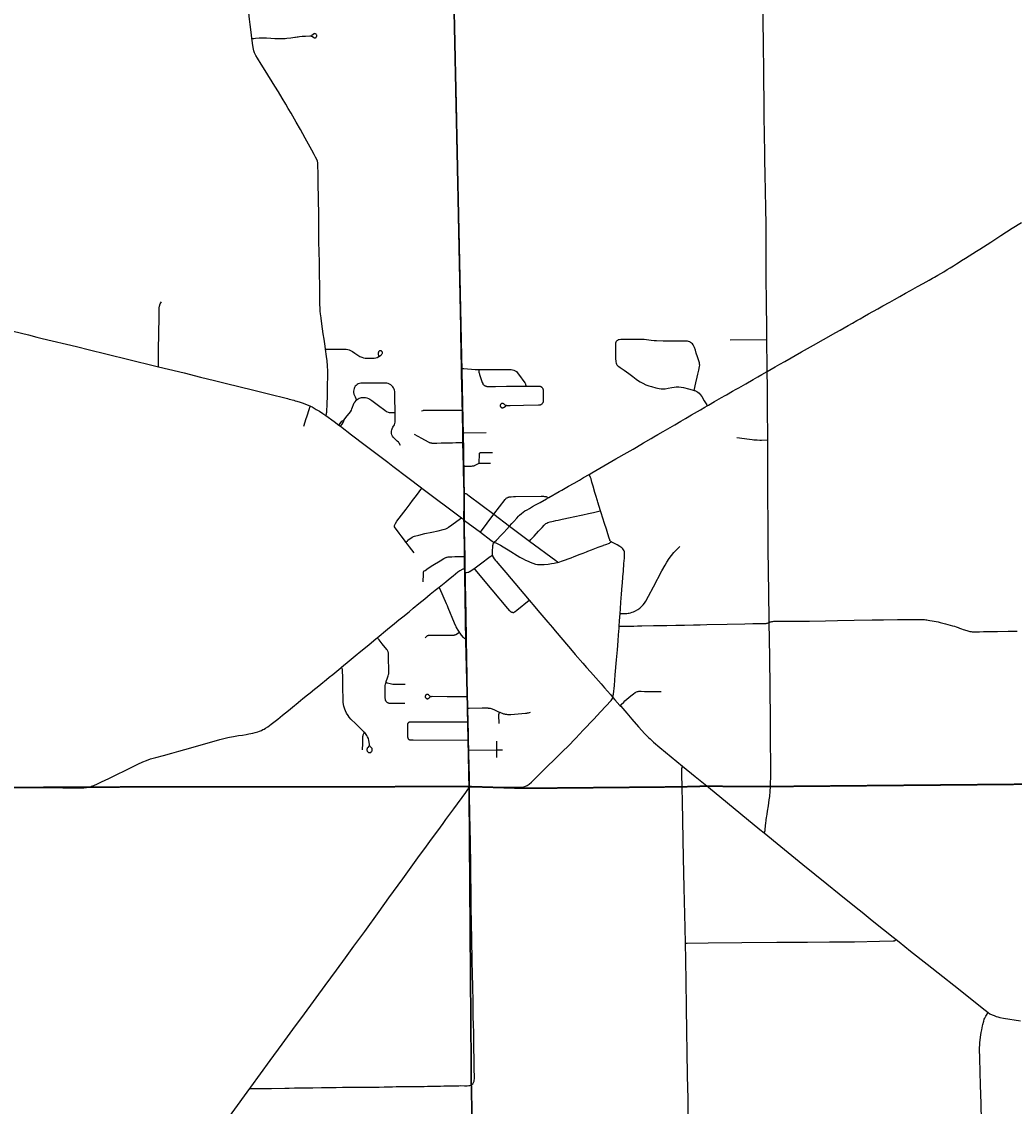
# Model space of a CAD drawing. Header units: feet. Extents: x 2113747 to 2516209, y 960708 to 1356798.
# Tile 86 of 92: x 2346170 to 2363337, y 1189631 to 1208400. Entities that reach past the tile are written whole.
import ezdxf

# ---------------------------------------------------------------- set-up
doc = ezdxf.new("R2010")
doc.units = ezdxf.units.FT
doc.header["$LTSCALE"] = 20
doc.header["$MEASUREMENT"] = 0
doc.linetypes.add('OhDOT_USTN3', pattern=[0.22, 0.165, -0.055])
for name, color, linetype in [('GM_X_City_Street', 251, 'Continuous'), ('GM_X_County_Road', 3, 'Continuous'), ('GM_X_State_Location', 251, 'Continuous'), ('GM_X_State_Route', 1, 'Continuous'), ('GM_X_Township', 251, 'OhDOT_USTN3'), ('GM_X_Township_Road', 4, 'Continuous'), ('GM_X_Township_Subdivision', 4, 'Continuous')]:
    doc.layers.add(name, color=color, linetype=linetype)
doc.styles.add('Styledgn030', font='dgn030.shx')

msp = doc.modelspace()

# ---------------------------------------------------------------- linework, layer by layer
at = {"layer": 'GM_X_City_Street', "flags": 128}
for points in [[(2351424, 1202733), (2351417, 1202784), (2351405, 1202865), (2351399, 1202907), (2351386, 1203001), (2351374, 1203086)], [(2357799, 1202020), (2357831, 1202153), (2357853, 1202249), (2357865, 1202303), (2357869, 1202322), (2357881, 1202370), (2357893, 1202432), (2357896, 1202455), (2357894, 1202476), (2357890, 1202499), (2357875, 1202546), (2357857, 1202602), (2357837, 1202664), (2357821, 1202718), (2357806, 1202762), (2357797, 1202783), (2357784, 1202806), (2357769, 1202825), (2357755, 1202839), (2357738, 1202851), (2357723, 1202859), (2357703, 1202865), (2357687, 1202869), (2357660, 1202869), (2357624, 1202869), (2357534, 1202871), (2357460, 1202870), (2357378, 1202870), (2357264, 1202871), (2357149, 1202875), (2357107, 1202877), (2357058, 1202882), (2356935, 1202898), (2356885, 1202901), (2356849, 1202901), (2356751, 1202901), (2356679, 1202902), (2356633, 1202901), (2356571, 1202901), (2356531, 1202900), (2356501, 1202897), (2356488, 1202893), (2356473, 1202885), (2356462, 1202876), (2356453, 1202865), (2356446, 1202852), (2356441, 1202836), (2356439, 1202812), (2356439, 1202753), (2356442, 1202579), (2356446, 1202513), (2356449, 1202493), (2356455, 1202476), (2356464, 1202462), (2356478, 1202446), (2356496, 1202431), (2356521, 1202415), (2356587, 1202368), (2356669, 1202313), (2356738, 1202263), (2356797, 1202216), (2356823, 1202196), (2356867, 1202167), (2356914, 1202142), (2356965, 1202118), (2357014, 1202099), (2357061, 1202085), (2357138, 1202065), (2357196, 1202052), (2357232, 1202047), (2357272, 1202044), (2357298, 1202047), (2357350, 1202056), (2357414, 1202071), (2357453, 1202078), (2357488, 1202081), (2357537, 1202080), (2357576, 1202077), (2357617, 1202069), (2357703, 1202047), (2357766, 1202031), (2357799, 1202020)], [(2358421, 1202897), (2359057, 1202903)], [(2351424, 1202733), (2351466, 1202733), (2351692, 1202734), (2351781, 1202733), (2351808, 1202729), (2351834, 1202722), (2351858, 1202712), (2351890, 1202694), (2351934, 1202664), (2351998, 1202619), (2352020, 1202606), (2352053, 1202592), (2352080, 1202585), (2352112, 1202580), (2352144, 1202578), (2352226, 1202578), (2352268, 1202580), (2352294, 1202584), (2352318, 1202591), (2352347, 1202605), (2352377, 1202624), (2352384, 1202629), (2352392, 1202636), (2352401, 1202647), (2352407, 1202658), (2352409, 1202664), (2352410, 1202669), (2352410, 1202673), (2352409, 1202678), (2352408, 1202683), (2352405, 1202688), (2352401, 1202693), (2352398, 1202697), (2352393, 1202701), (2352388, 1202703), (2352382, 1202705), (2352376, 1202706), (2352371, 1202706), (2352365, 1202705), (2352361, 1202704), (2352357, 1202702), (2352352, 1202698), (2352348, 1202695), (2352344, 1202690), (2352341, 1202685), (2352339, 1202680), (2352338, 1202675), (2352337, 1202670), (2352337, 1202664), (2352337, 1202656), (2352343, 1202608)], [(2351432, 1201583), (2351439, 1201606), (2351443, 1201625), (2351446, 1201642), (2351448, 1201659), (2351453, 1201775), (2351456, 1201932), (2351458, 1202034), (2351459, 1202083), (2351459, 1202099), (2351460, 1202124), (2351463, 1202251), (2351465, 1202323), (2351464, 1202351), (2351460, 1202443), (2351451, 1202531), (2351441, 1202606), (2351424, 1202733)], [(2353777, 1202402), (2353791, 1202401), (2353818, 1202399), (2354012, 1202382), (2354049, 1202380), (2354074, 1202379)], [(2354074, 1202379), (2354084, 1202379), (2354128, 1202379), (2354171, 1202380), (2354344, 1202381), (2354449, 1202382), (2354600, 1202383), (2354636, 1202382), (2354658, 1202378), (2354683, 1202370), (2354707, 1202358), (2354726, 1202346), (2354742, 1202330), (2354765, 1202301), (2354871, 1202152), (2354876, 1202144), (2354881, 1202134), (2354884, 1202128), (2354885, 1202122), (2354886, 1202116), (2354887, 1202109), (2354887, 1202105), (2354888, 1202099), (2354888, 1202094)], [(2354074, 1202379), (2354075, 1202368), (2354076, 1202352), (2354078, 1202335), (2354082, 1202320), (2354085, 1202309), (2354090, 1202292), (2354135, 1202156), (2354143, 1202138), (2354148, 1202130), (2354153, 1202122), (2354159, 1202115), (2354166, 1202110), (2354172, 1202105), (2354181, 1202100), (2354190, 1202096), (2354198, 1202093), (2354208, 1202091), (2354215, 1202090), (2354223, 1202089), (2354229, 1202088), (2354238, 1202088), (2354253, 1202088), (2354367, 1202089), (2354557, 1202091), (2354888, 1202094)], [(2358027, 1201752), (2358047, 1201765), (2358152, 1201826), (2358272, 1201895), (2358334, 1201931), (2358357, 1201944), (2358463, 1202004), (2358526, 1202039), (2358571, 1202066), (2358693, 1202135), (2358821, 1202209), (2358900, 1202255), (2358969, 1202295), (2359062, 1202349)], [(2352628, 1201638), (2352627, 1201690), (2352624, 1201854), (2352621, 1201998), (2352617, 1202024), (2352612, 1202043), (2352602, 1202064), (2352589, 1202083), (2352574, 1202099), (2352553, 1202116), (2352530, 1202129), (2352509, 1202138), (2352487, 1202143), (2352457, 1202145), (2352139, 1202147), (2352067, 1202147), (2352034, 1202144), (2352012, 1202140), (2351991, 1202131), (2351971, 1202120), (2351953, 1202106), (2351940, 1202091), (2351927, 1202072), (2351918, 1202051), (2351912, 1202029), (2351909, 1202006), (2351910, 1201983), (2351915, 1201957), (2351925, 1201929), (2351936, 1201906), (2351962, 1201853)], [(2354888, 1202094), (2354888, 1202094), (2355039, 1202095), (2355113, 1202095), (2355123, 1202095), (2355129, 1202094), (2355134, 1202093), (2355138, 1202092), (2355144, 1202090), (2355148, 1202088), (2355153, 1202085), (2355156, 1202083), (2355162, 1202078), (2355164, 1202075), (2355171, 1202068), (2355176, 1202060), (2355178, 1202056), (2355181, 1202050), (2355183, 1202044), (2355185, 1202038), (2355186, 1202035), (2355186, 1202033), (2355187, 1202030), (2355187, 1202026), (2355187, 1202022), (2355188, 1202014), (2355188, 1202007), (2355188, 1201996), (2355188, 1201962), (2355189, 1201940), (2355190, 1201857), (2355189, 1201841), (2355189, 1201833), (2355189, 1201826), (2355188, 1201820), (2355187, 1201816), (2355185, 1201810), (2355183, 1201806), (2355180, 1201801), (2355177, 1201796), (2355173, 1201790), (2355166, 1201783), (2355161, 1201779), (2355155, 1201774), (2355150, 1201771), (2355143, 1201768), (2355136, 1201765), (2355132, 1201764), (2355126, 1201763), (2355120, 1201763), (2355110, 1201763), (2354848, 1201759), (2354618, 1201755), (2354568, 1201755), (2354562, 1201755), (2354556, 1201755), (2354554, 1201756), (2354550, 1201756), (2354547, 1201757), (2354544, 1201758), (2354543, 1201758), (2354539, 1201760), (2354537, 1201761), (2354534, 1201763), (2354528, 1201768), (2354516, 1201779), (2354511, 1201783), (2354507, 1201786), (2354505, 1201788), (2354502, 1201790), (2354498, 1201792), (2354494, 1201793), (2354491, 1201794), (2354488, 1201794), (2354486, 1201794), (2354484, 1201794), (2354480, 1201794), (2354478, 1201794), (2354475, 1201793), (2354473, 1201793), (2354471, 1201792), (2354468, 1201791), (2354466, 1201790), (2354463, 1201788), (2354461, 1201787), (2354458, 1201784), (2354456, 1201781), (2354453, 1201777), (2354452, 1201775), (2354450, 1201772), (2354449, 1201769), (2354448, 1201765), (2354447, 1201762), (2354447, 1201759), (2354447, 1201756), (2354447, 1201754), (2354447, 1201751), (2354448, 1201747), (2354449, 1201743), (2354451, 1201738), (2354454, 1201733), (2354457, 1201729), (2354460, 1201727), (2354463, 1201724), (2354466, 1201722), (2354469, 1201721), (2354472, 1201720), (2354478, 1201719), (2354481, 1201718), (2354485, 1201718), (2354489, 1201718), (2354494, 1201720), (2354499, 1201721), (2354503, 1201723), (2354505, 1201724), (2354508, 1201726), (2354510, 1201728), (2354515, 1201732), (2354535, 1201748), (2354543, 1201755)], [(2357799, 1202020), (2357810, 1202017), (2357845, 1202001), (2357866, 1201988), (2357889, 1201969), (2357906, 1201950), (2357931, 1201913), (2357976, 1201838), (2358018, 1201768), (2358027, 1201752)], [(2351749, 1201508), (2351777, 1201548), (2351854, 1201650), (2351871, 1201678), (2351882, 1201698), (2351894, 1201729), (2351911, 1201778), (2351922, 1201802), (2351936, 1201824), (2351953, 1201844), (2351962, 1201853)], [(2351962, 1201853), (2351972, 1201862), (2351988, 1201874), (2352009, 1201883), (2352031, 1201891), (2352048, 1201895), (2352063, 1201897), (2352089, 1201899), (2352115, 1201897), (2352140, 1201891), (2352165, 1201881), (2352191, 1201867), (2352226, 1201843), (2352340, 1201760), (2352449, 1201676), (2352482, 1201655), (2352506, 1201644), (2352528, 1201638), (2352554, 1201635), (2352594, 1201637), (2352628, 1201638)], [(2351051, 1201398), (2351091, 1201533), (2351101, 1201564), (2351145, 1201705), (2351148, 1201713), (2351152, 1201724), (2351158, 1201740), (2351162, 1201748)], [(2352719, 1201067), (2352699, 1201104), (2352691, 1201116), (2352684, 1201125), (2352665, 1201144), (2352611, 1201191), (2352596, 1201209), (2352583, 1201228), (2352574, 1201249), (2352568, 1201271), (2352566, 1201294), (2352567, 1201317), (2352570, 1201336), (2352576, 1201355), (2352590, 1201381), (2352616, 1201426), (2352624, 1201448), (2352629, 1201470), (2352631, 1201506), (2352631, 1201565), (2352628, 1201638)], [(2353085, 1201665), (2353108, 1201673), (2353112, 1201674), (2353119, 1201676), (2353122, 1201677), (2353128, 1201677), (2353131, 1201678), (2353139, 1201678), (2353145, 1201679), (2353159, 1201679), (2353756, 1201679), (2353791, 1201679)], [(2355985, 1200567), (2356028, 1200592), (2356238, 1200715), (2356445, 1200835), (2356642, 1200947), (2356744, 1201005), (2356801, 1201038), (2356924, 1201111), (2357057, 1201188), (2357105, 1201215), (2357172, 1201255), (2357265, 1201309), (2357467, 1201426), (2357572, 1201487), (2357651, 1201533), (2357756, 1201595), (2357912, 1201684), (2357986, 1201727), (2358027, 1201752)], [(2351653, 1201420), (2351676, 1201448), (2351709, 1201485), (2351718, 1201492), (2351749, 1201508)], [(2351683, 1201398), (2351713, 1201437), (2351732, 1201465), (2351738, 1201474), (2351749, 1201508)], [(2352958, 1201265), (2353082, 1201195), (2353199, 1201131), (2353211, 1201125), (2353220, 1201121), (2353227, 1201118), (2353238, 1201115), (2353248, 1201112), (2353255, 1201110), (2353265, 1201109), (2353279, 1201108), (2353287, 1201107), (2353302, 1201107), (2353310, 1201107), (2353350, 1201108), (2353422, 1201110), (2353498, 1201113), (2353621, 1201115), (2353681, 1201116), (2353802, 1201118)], [(2353799, 1201287), (2353823, 1201287), (2354202, 1201290)], [(2358538, 1201202), (2358758, 1201173), (2358805, 1201168), (2358831, 1201166), (2358870, 1201163), (2358891, 1201162), (2358934, 1201160), (2358964, 1201160), (2359074, 1201164)], [(2354084, 1200763), (2354085, 1200920), (2354086, 1200927), (2354088, 1200933), (2354090, 1200936), (2354092, 1200938), (2354094, 1200940), (2354097, 1200941), (2354099, 1200942), (2354102, 1200943), (2354105, 1200943), (2354108, 1200943), (2354112, 1200943), (2354127, 1200944), (2354310, 1200945)], [(2353811, 1200710), (2353950, 1200711), (2353966, 1200712), (2353971, 1200712), (2353974, 1200712), (2353981, 1200713), (2353987, 1200715), (2353994, 1200717), (2354000, 1200720), (2354084, 1200763)], [(2354084, 1200763), (2354279, 1200762)], [(2355286, 1200165), (2355466, 1200269), (2355512, 1200295), (2355629, 1200360), (2355724, 1200413), (2355816, 1200467), (2355889, 1200511), (2355985, 1200567)], [(2356183, 1199933), (2356136, 1200086), (2356129, 1200111), (2356101, 1200201), (2356085, 1200255), (2356054, 1200361), (2356033, 1200430), (2356017, 1200487), (2356008, 1200512), (2355992, 1200551), (2355985, 1200567)], [(2352812, 1199396), (2352788, 1199428), (2352734, 1199505), (2352697, 1199552), (2352669, 1199588), (2352628, 1199643), (2352620, 1199656), (2352618, 1199668), (2352618, 1199679), (2352622, 1199694), (2352635, 1199719), (2352659, 1199754), (2352819, 1199966), (2352889, 1200057), (2352930, 1200113), (2352997, 1200202), (2353091, 1200328)], [(2353821, 1200238), (2353829, 1200238), (2353832, 1200238), (2353837, 1200237), (2353840, 1200237), (2353846, 1200236), (2353853, 1200234), (2353860, 1200231), (2353869, 1200226), (2353876, 1200222), (2353887, 1200214), (2354136, 1200026), (2354337, 1199876)], [(2354337, 1199876), (2354534, 1200133), (2354544, 1200144), (2354551, 1200152), (2354560, 1200159), (2354566, 1200163), (2354576, 1200168), (2354582, 1200171), (2354588, 1200174), (2354594, 1200175), (2354600, 1200177), (2354605, 1200178), (2354612, 1200179), (2354623, 1200180), (2354634, 1200180), (2354678, 1200183), (2354713, 1200183), (2355156, 1200187), (2355193, 1200187), (2355214, 1200185), (2355230, 1200183), (2355239, 1200181), (2355247, 1200178), (2355286, 1200165)], [(2354609, 1199672), (2354647, 1199714), (2354680, 1199750), (2354736, 1199810), (2354765, 1199841), (2354782, 1199860), (2354813, 1199890), (2354841, 1199913), (2354871, 1199933), (2354912, 1199955), (2354952, 1199977), (2355005, 1200008), (2355056, 1200037), (2355135, 1200082), (2355248, 1200143), (2355286, 1200165)], [(2354955, 1199413), (2354978, 1199439), (2355031, 1199499), (2355107, 1199581), (2355169, 1199648), (2355205, 1199686), (2355223, 1199704), (2355237, 1199715), (2355254, 1199725), (2355272, 1199732), (2355310, 1199744), (2355366, 1199758), (2355408, 1199768), (2355451, 1199777), (2355518, 1199791), (2355656, 1199820), (2355705, 1199831), (2355874, 1199868), (2355974, 1199888), (2356060, 1199907), (2356154, 1199927), (2356183, 1199933)], [(2356370, 1199398), (2356358, 1199405), (2356350, 1199414), (2356343, 1199423), (2356340, 1199432), (2356332, 1199460), (2356309, 1199535), (2356283, 1199620), (2356252, 1199717), (2356193, 1199900), (2356183, 1199933)], [(2352812, 1199396), (2352841, 1199419), (2352850, 1199427), (2352870, 1199443), (2352898, 1199465), (2352923, 1199482), (2352944, 1199493), (2352964, 1199500), (2353040, 1199517), (2353145, 1199541), (2353265, 1199568), (2353370, 1199591), (2353459, 1199612), (2353503, 1199625), (2353526, 1199636), (2353539, 1199643), (2353554, 1199653), (2353607, 1199691), (2353694, 1199755), (2353774, 1199812)], [(2354103, 1199564), (2354337, 1199876)], [(2354337, 1199876), (2354609, 1199672)], [(2354342, 1199393), (2354380, 1199429), (2354463, 1199514), (2354508, 1199561), (2354562, 1199619), (2354609, 1199672)], [(2354609, 1199672), (2354955, 1199413)], [(2352958, 1199211), (2352877, 1199312), (2352842, 1199356), (2352813, 1199395), (2352812, 1199396)], [(2354342, 1199393), (2354373, 1199380), (2354406, 1199365), (2354450, 1199342), (2354496, 1199314), (2354584, 1199259), (2354786, 1199136), (2354843, 1199105), (2354883, 1199083), (2354927, 1199062), (2354966, 1199045), (2355010, 1199029), (2355057, 1199015), (2355093, 1199008), (2355126, 1199005), (2355165, 1199005), (2355205, 1199008), (2355273, 1199014), (2355335, 1199022), (2355380, 1199029), (2355405, 1199035), (2355434, 1199042)], [(2354955, 1199413), (2355406, 1199076), (2355413, 1199071), (2355419, 1199065), (2355424, 1199059), (2355434, 1199042)], [(2355434, 1199042), (2355462, 1199049), (2355522, 1199068), (2355675, 1199125), (2355724, 1199144), (2355831, 1199185), (2355880, 1199204), (2355938, 1199226), (2355960, 1199235), (2356027, 1199262), (2356081, 1199283), (2356139, 1199305), (2356224, 1199338), (2356233, 1199341), (2356270, 1199355), (2356336, 1199379), (2356350, 1199385), (2356359, 1199392), (2356370, 1199398)], [(2356521, 1198160), (2356527, 1198237), (2356535, 1198358), (2356545, 1198491), (2356558, 1198645), (2356560, 1198684), (2356569, 1198794), (2356576, 1198891), (2356586, 1199027), (2356593, 1199119), (2356596, 1199178), (2356596, 1199208), (2356593, 1199228), (2356587, 1199245), (2356579, 1199260), (2356565, 1199279), (2356550, 1199293), (2356513, 1199320), (2356471, 1199346), (2356412, 1199377), (2356374, 1199396), (2356370, 1199398)], [(2353115, 1198708), (2353117, 1198841), (2353117, 1198851), (2353118, 1198865), (2353118, 1198871), (2353119, 1198875), (2353120, 1198880), (2353121, 1198882), (2353123, 1198885), (2353124, 1198888), (2353126, 1198890), (2353128, 1198893), (2353133, 1198897), (2353146, 1198906), (2353200, 1198941), (2353280, 1198994), (2353406, 1199071), (2353470, 1199109), (2353484, 1199117), (2353496, 1199123), (2353505, 1199126), (2353512, 1199129), (2353521, 1199132), (2353531, 1199134), (2353544, 1199137), (2353551, 1199138), (2353568, 1199140), (2353584, 1199141), (2353611, 1199142), (2353661, 1199143), (2353837, 1199148)], [(2353996, 1198940), (2354013, 1198952), (2354127, 1199038), (2354252, 1199130), (2354272, 1199144), (2354281, 1199150), (2354287, 1199154), (2354292, 1199157), (2354295, 1199158), (2354300, 1199160), (2354305, 1199161), (2354310, 1199163)], [(2356521, 1198160), (2356572, 1198158), (2356595, 1198158), (2356623, 1198159), (2356638, 1198160), (2356660, 1198163), (2356678, 1198166), (2356699, 1198172), (2356726, 1198180), (2356754, 1198190), (2356786, 1198206), (2356829, 1198231), (2356861, 1198254), (2356891, 1198279), (2356918, 1198308), (2356942, 1198338), (2356964, 1198371), (2357011, 1198458), (2357099, 1198622), (2357242, 1198896), (2357297, 1198997), (2357327, 1199047), (2357370, 1199110), (2357409, 1199162), (2357450, 1199213), (2357494, 1199262), (2357548, 1199315), (2357553, 1199319)], [(2353390, 1198616), (2353506, 1198709), (2353552, 1198745), (2353631, 1198809), (2353715, 1198878), (2353750, 1198903), (2353763, 1198910), (2353774, 1198917), (2353783, 1198922), (2353793, 1198927), (2353804, 1198931), (2353815, 1198934), (2353827, 1198937), (2353841, 1198940)], [(2353842, 1198871), (2353863, 1198871), (2353884, 1198873), (2353892, 1198875), (2353902, 1198877), (2353908, 1198879), (2353916, 1198883), (2353923, 1198888), (2353996, 1198940)], [(2354662, 1198174), (2354659, 1198175), (2354653, 1198175), (2354648, 1198177), (2354644, 1198178), (2354641, 1198180), (2354637, 1198182), (2354628, 1198189), (2354622, 1198195), (2354619, 1198198), (2354614, 1198204), (2354578, 1198244), (2354309, 1198569), (2354011, 1198922), (2353996, 1198940)], [(2352319, 1197740), (2352498, 1197887), (2352620, 1197987), (2352694, 1198047), (2352762, 1198103), (2352869, 1198190), (2352939, 1198249), (2353041, 1198331), (2353141, 1198415), (2353236, 1198491), (2353322, 1198561), (2353390, 1198616)], [(2353742, 1197833), (2353742, 1197834), (2353729, 1197852), (2353718, 1197869), (2353692, 1197914), (2353687, 1197923), (2353682, 1197932), (2353678, 1197942), (2353656, 1197991), (2353544, 1198259), (2353532, 1198289), (2353516, 1198325), (2353402, 1198589), (2353390, 1198616)], [(2354662, 1198174), (2354668, 1198174), (2354674, 1198175), (2354678, 1198176), (2354682, 1198178), (2354689, 1198182), (2354693, 1198185), (2354699, 1198189), (2354704, 1198192), (2354732, 1198215), (2354945, 1198391)], [(2356504, 1197938), (2356511, 1198034), (2356521, 1198160)], [(2353149, 1197739), (2353169, 1197761), (2353175, 1197767), (2353176, 1197769), (2353181, 1197772), (2353184, 1197774), (2353187, 1197776), (2353191, 1197778), (2353195, 1197780), (2353199, 1197781), (2353204, 1197783), (2353209, 1197784), (2353214, 1197785), (2353223, 1197786), (2353247, 1197786), (2353335, 1197786), (2353482, 1197785), (2353633, 1197785), (2353650, 1197786), (2353656, 1197787), (2353660, 1197788), (2353666, 1197790), (2353679, 1197797), (2353725, 1197824), (2353742, 1197833)], [(2353864, 1197716), (2353856, 1197717), (2353848, 1197718), (2353843, 1197719), (2353837, 1197722), (2353834, 1197724), (2353830, 1197726), (2353827, 1197728), (2353822, 1197733), (2353812, 1197745), (2353779, 1197784), (2353754, 1197817), (2353742, 1197833)], [(2356394, 1196708), (2356399, 1196726), (2356402, 1196744), (2356406, 1196765), (2356421, 1196912), (2356437, 1197095), (2356459, 1197360), (2356474, 1197530), (2356486, 1197684), (2356493, 1197792), (2356502, 1197906), (2356504, 1197938)], [(2356504, 1197938), (2356570, 1197938), (2356619, 1197939), (2356697, 1197940), (2356756, 1197942), (2356822, 1197944), (2356894, 1197946), (2357097, 1197950), (2357219, 1197952), (2357281, 1197954), (2357327, 1197954), (2357481, 1197957), (2357635, 1197959), (2357789, 1197962), (2357907, 1197965), (2358022, 1197967), (2358370, 1197975), (2358675, 1197980), (2358816, 1197984), (2359045, 1197988), (2359058, 1197989), (2359067, 1197991), (2359078, 1197995), (2359087, 1197999), (2359097, 1198004)], [(2351699, 1197228), (2351835, 1197340), (2351940, 1197425), (2352038, 1197507), (2352144, 1197594), (2352212, 1197651), (2352301, 1197724), (2352319, 1197740)], [(2352471, 1196968), (2352475, 1196982), (2352496, 1197045), (2352508, 1197079), (2352515, 1197106), (2352517, 1197114), (2352519, 1197124), (2352519, 1197144), (2352518, 1197232), (2352516, 1197335), (2352513, 1197456), (2352511, 1197480), (2352508, 1197491), (2352506, 1197497), (2352501, 1197509), (2352496, 1197519), (2352491, 1197528), (2352484, 1197538), (2352406, 1197632), (2352350, 1197701), (2352319, 1197740)], [(2351235, 1196850), (2351279, 1196887), (2351343, 1196938), (2351376, 1196964), (2351406, 1196989), (2351439, 1197016), (2351490, 1197057), (2351551, 1197106), (2351688, 1197219), (2351699, 1197228)], [(2352101, 1196100), (2352094, 1196107), (2351947, 1196248), (2351864, 1196332), (2351836, 1196363), (2351815, 1196392), (2351790, 1196434), (2351772, 1196472), (2351760, 1196502), (2351743, 1196555), (2351737, 1196583), (2351732, 1196625), (2351728, 1196717), (2351726, 1196831), (2351722, 1197077), (2351720, 1197148), (2351720, 1197170), (2351718, 1197181), (2351717, 1197187), (2351716, 1197195), (2351714, 1197201), (2351707, 1197215), (2351699, 1197228)], [(2352796, 1196603), (2352674, 1196602), (2352559, 1196602), (2352537, 1196602), (2352527, 1196603), (2352520, 1196605), (2352513, 1196607), (2352504, 1196611), (2352496, 1196616), (2352489, 1196621), (2352482, 1196628), (2352476, 1196634), (2352472, 1196640), (2352467, 1196647), (2352464, 1196653), (2352462, 1196659), (2352461, 1196665), (2352460, 1196675), (2352458, 1196690), (2352458, 1196749), (2352457, 1196812), (2352456, 1196862), (2352457, 1196887), (2352458, 1196909), (2352464, 1196941), (2352468, 1196956), (2352471, 1196968)], [(2352471, 1196968), (2352490, 1196962), (2352540, 1196947), (2352566, 1196941), (2352588, 1196939), (2352615, 1196938), (2352698, 1196937), (2352801, 1196938)], [(2353237, 1196723), (2353234, 1196725), (2353232, 1196727), (2353223, 1196736), (2353218, 1196741), (2353214, 1196746), (2353209, 1196749), (2353206, 1196752), (2353201, 1196754), (2353197, 1196756), (2353191, 1196757), (2353186, 1196758), (2353180, 1196757), (2353175, 1196756), (2353170, 1196755), (2353165, 1196752), (2353163, 1196751), (2353160, 1196749), (2353158, 1196747), (2353156, 1196745), (2353155, 1196743), (2353154, 1196741), (2353153, 1196739), (2353151, 1196734), (2353150, 1196731), (2353149, 1196726), (2353149, 1196723), (2353149, 1196719), (2353150, 1196715), (2353150, 1196711), (2353151, 1196708), (2353153, 1196706), (2353154, 1196703), (2353158, 1196698), (2353161, 1196694), (2353164, 1196692), (2353166, 1196691), (2353171, 1196688), (2353176, 1196686), (2353180, 1196686), (2353183, 1196685), (2353187, 1196685), (2353192, 1196685), (2353197, 1196686), (2353201, 1196687), (2353204, 1196688), (2353206, 1196689), (2353208, 1196690), (2353213, 1196694), (2353214, 1196695), (2353220, 1196701), (2353226, 1196707), (2353228, 1196710), (2353235, 1196717), (2353239, 1196720), (2353242, 1196722), (2353246, 1196724), (2353250, 1196725), (2353256, 1196725), (2353267, 1196726), (2353526, 1196722), (2353690, 1196720), (2353883, 1196721)], [(2354855, 1195159), (2354883, 1195169), (2354900, 1195176), (2354915, 1195184), (2354931, 1195196), (2354945, 1195207), (2354988, 1195241), (2355033, 1195284), (2355224, 1195474), (2355421, 1195668), (2355535, 1195780), (2355615, 1195858), (2355753, 1195999), (2355883, 1196138), (2356065, 1196332), (2356180, 1196457), (2356365, 1196654), (2356379, 1196672), (2356387, 1196687), (2356394, 1196708)], [(2356516, 1196569), (2356536, 1196586), (2356582, 1196627), (2356604, 1196646), (2356706, 1196734), (2356751, 1196771), (2356782, 1196791), (2356805, 1196803), (2356823, 1196810), (2356833, 1196812), (2356846, 1196813), (2356862, 1196814), (2356882, 1196815), (2356944, 1196812), (2357032, 1196812), (2357207, 1196812), (2357229, 1196812)], [(2353888, 1196522), (2353909, 1196523), (2354133, 1196525), (2354214, 1196525), (2354229, 1196524), (2354238, 1196523), (2354246, 1196523), (2354259, 1196521), (2354271, 1196518), (2354289, 1196514), (2354309, 1196507), (2354346, 1196492), (2354384, 1196475), (2354428, 1196453), (2354437, 1196449)], [(2354427, 1196258), (2354424, 1196397), (2354424, 1196411), (2354424, 1196417), (2354425, 1196424), (2354427, 1196428), (2354429, 1196434), (2354432, 1196439), (2354437, 1196449)], [(2354437, 1196449), (2354460, 1196439), (2354478, 1196432), (2354492, 1196427), (2354505, 1196424), (2354518, 1196421), (2354533, 1196418), (2354555, 1196415), (2354571, 1196414), (2354586, 1196413), (2354606, 1196413), (2354629, 1196414), (2354884, 1196433), (2354904, 1196436), (2354919, 1196438), (2354936, 1196442), (2354969, 1196451)], [(2353893, 1196280), (2352902, 1196281), (2352891, 1196280), (2352886, 1196280), (2352879, 1196278), (2352874, 1196277), (2352869, 1196276), (2352863, 1196272), (2352859, 1196270), (2352856, 1196267), (2352852, 1196263), (2352848, 1196257), (2352844, 1196250), (2352842, 1196244), (2352840, 1196235), (2352840, 1196227), (2352840, 1196187), (2352843, 1196084), (2352844, 1196026), (2352845, 1196017), (2352846, 1196014), (2352846, 1196009), (2352847, 1196006), (2352849, 1196001), (2352851, 1195997), (2352853, 1195994), (2352855, 1195991), (2352859, 1195987), (2352862, 1195983), (2352866, 1195980), (2352869, 1195978), (2352872, 1195976), (2352877, 1195974), (2352882, 1195973), (2352886, 1195972), (2352894, 1195971), (2352897, 1195971), (2352911, 1195971), (2352938, 1195970), (2353900, 1195969)], [(2352066, 1195802), (2352068, 1195909), (2352069, 1195958), (2352071, 1196013), (2352071, 1196033), (2352073, 1196046), (2352076, 1196062), (2352083, 1196073), (2352089, 1196083), (2352101, 1196100)], [(2352182, 1195869), (2352158, 1195843), (2352152, 1195835), (2352147, 1195828), (2352143, 1195820), (2352141, 1195814), (2352139, 1195806), (2352139, 1195795), (2352142, 1195784), (2352147, 1195775), (2352151, 1195769), (2352156, 1195764), (2352162, 1195760), (2352168, 1195756), (2352174, 1195753), (2352179, 1195752), (2352184, 1195751), (2352190, 1195751), (2352196, 1195752), (2352201, 1195754), (2352206, 1195755), (2352211, 1195759), (2352216, 1195763), (2352221, 1195768), (2352225, 1195774), (2352229, 1195780), (2352233, 1195790), (2352234, 1195801), (2352233, 1195812), (2352229, 1195823), (2352226, 1195828), (2352221, 1195835), (2352195, 1195859), (2352189, 1195867), (2352185, 1195874), (2352184, 1195879), (2352183, 1195892), (2352181, 1195935), (2352175, 1195964), (2352166, 1195996), (2352153, 1196027), (2352141, 1196047), (2352114, 1196085), (2352102, 1196099), (2352101, 1196100)], [(2353903, 1195796), (2354389, 1195800)], [(2354389, 1195800), (2354389, 1195952)], [(2354389, 1195665), (2354389, 1195800)], [(2354389, 1195800), (2354488, 1195800)], [(2357593, 1195134), (2357589, 1195397), (2357590, 1195470), (2357590, 1195480), (2357591, 1195489), (2357593, 1195497), (2357595, 1195504), (2357601, 1195519)], [(2353926, 1194473), (2353921, 1194659), (2353915, 1195044), (2353914, 1195100), (2353913, 1195126), (2353911, 1195145), (2353908, 1195161)], [(2353908, 1195161), (2353969, 1195158), (2354050, 1195157), (2354078, 1195157)]]:
    msp.add_lwpolyline(points, dxfattribs=at)
at = {"layer": 'GM_X_County_Road', "flags": 128}
for points in [[(2359029, 1205756), (2359023, 1206001), (2359022, 1206043), (2359022, 1206049), (2359021, 1206079), (2359020, 1206144), (2359017, 1206432), (2359012, 1206778), (2359006, 1207635), (2359002, 1207914), (2359001, 1208005), (2358986, 1208854), (2358982, 1209052), (2358982, 1209106)], [(2359045, 1203990), (2359044, 1204335), (2359045, 1204482), (2359046, 1204808), (2359046, 1204885), (2359041, 1205177), (2359029, 1205756)], [(2359062, 1202349), (2359203, 1202427), (2359280, 1202471), (2359368, 1202521), (2359658, 1202685), (2359867, 1202803), (2360037, 1202900), (2360253, 1203023), (2360325, 1203064), (2360396, 1203104), (2360464, 1203142), (2360540, 1203186), (2360612, 1203227), (2360670, 1203260), (2360745, 1203302), (2360818, 1203343), (2360975, 1203432), (2361064, 1203482), (2361182, 1203547), (2361266, 1203594), (2361360, 1203647), (2361456, 1203701), (2361545, 1203750), (2361665, 1203817), (2361764, 1203871), (2361867, 1203928), (2361921, 1203959), (2361959, 1203980), (2362015, 1204013), (2362065, 1204043), (2362118, 1204074), (2362175, 1204109), (2362227, 1204141), (2362285, 1204177), (2362338, 1204210), (2362382, 1204238), (2362427, 1204266), (2362492, 1204307), (2362557, 1204348), (2362621, 1204389), (2362682, 1204428), (2362742, 1204465), (2362930, 1204587), (2363103, 1204698), (2363302, 1204826), (2363463, 1204928)], [(2359050, 1203528), (2359045, 1203990)], [(2359051, 1203469), (2359050, 1203528)], [(2359055, 1203155), (2359051, 1203469)], [(2359057, 1202903), (2359055, 1203155)], [(2359062, 1202349), (2359062, 1202404), (2359057, 1202903)], [(2347376, 1195169), (2347418, 1195184), (2347481, 1195211), (2347551, 1195245), (2347679, 1195306), (2347838, 1195383), (2347938, 1195433), (2348176, 1195552), (2348265, 1195593), (2348327, 1195617), (2348398, 1195642), (2348490, 1195669), (2348620, 1195704), (2348765, 1195742), (2348885, 1195777), (2348993, 1195805), (2349176, 1195857), (2349394, 1195919), (2349501, 1195950), (2349599, 1195978), (2349665, 1195995), (2349735, 1196011), (2349763, 1196017), (2349834, 1196030), (2349918, 1196045), (2349989, 1196056), (2350050, 1196067), (2350098, 1196075), (2350166, 1196089), (2350209, 1196101), (2350252, 1196114), (2350281, 1196123), (2350316, 1196137), (2350342, 1196149), (2350362, 1196159), (2350389, 1196175), (2350424, 1196199), (2350486, 1196242), (2350509, 1196260), (2350599, 1196331), (2350681, 1196397), (2350785, 1196482), (2350855, 1196541), (2350952, 1196620), (2350997, 1196657), (2351025, 1196680), (2351091, 1196733), (2351158, 1196787), (2351235, 1196850)], [(2346087, 1195150), (2346312, 1195148), (2346418, 1195148), (2346498, 1195147), (2346579, 1195148), (2346723, 1195146), (2346883, 1195144), (2347054, 1195142), (2347169, 1195142), (2347247, 1195145), (2347289, 1195149), (2347328, 1195156), (2347371, 1195168), (2347376, 1195169)], [(2357650, 1192456), (2357646, 1192720), (2357630, 1193412), (2357618, 1193930), (2357612, 1194248), (2357599, 1194908), (2357593, 1195134)], [(2357751, 1187111), (2357750, 1187158), (2357743, 1187513), (2357736, 1188047), (2357732, 1188195), (2357730, 1188240), (2357727, 1188306), (2357725, 1188371), (2357714, 1188780), (2357705, 1189175), (2357695, 1189759), (2357687, 1190159), (2357677, 1190579), (2357673, 1190916), (2357668, 1191356), (2357663, 1191786), (2357655, 1192166), (2357650, 1192456)]]:
    msp.add_lwpolyline(points, dxfattribs=at)
at = {"layer": 'GM_X_State_Route', "flags": 128}
for points in [[(2353762, 1203094), (2353726, 1205044), (2353720, 1205418), (2353708, 1205974), (2353697, 1206665), (2353688, 1206999), (2353675, 1207574), (2353669, 1207857), (2353655, 1208487), (2353651, 1208731), (2353650, 1208789)], [(2353813, 1200625), (2353811, 1200710), (2353802, 1201118), (2353799, 1201281), (2353799, 1201287), (2353792, 1201613), (2353791, 1201679), (2353789, 1201769), (2353788, 1201831), (2353787, 1201916), (2353784, 1202071), (2353778, 1202343), (2353777, 1202402), (2353764, 1202993), (2353762, 1203094)], [(2345878, 1203080), (2346287, 1202979)], [(2346287, 1202979), (2346431, 1202943), (2346523, 1202920), (2347119, 1202777), (2347342, 1202722), (2347627, 1202654), (2348466, 1202447), (2348534, 1202430), (2348711, 1202386), (2348978, 1202322), (2349263, 1202250), (2349506, 1202189), (2349690, 1202144), (2350182, 1202022), (2350439, 1201959), (2350769, 1201877), (2350793, 1201870), (2350878, 1201848), (2350902, 1201841), (2350929, 1201833), (2350987, 1201815), (2351020, 1201805), (2351123, 1201765)], [(2351123, 1201765), (2351162, 1201748), (2351164, 1201747), (2351191, 1201733), (2351228, 1201713), (2351265, 1201692), (2351321, 1201660), (2351379, 1201622), (2351432, 1201583), (2351572, 1201481), (2351653, 1201420), (2351683, 1201398), (2351875, 1201252), (2352110, 1201072), (2352503, 1200775), (2352590, 1200709), (2352847, 1200512), (2353087, 1200332)], [(2353828, 1199771), (2353821, 1200229), (2353821, 1200238), (2353813, 1200625)], [(2353087, 1200332), (2353091, 1200328), (2353774, 1199812), (2353828, 1199771)], [(2353828, 1199771), (2354103, 1199564), (2354281, 1199428), (2354309, 1199409), (2354325, 1199400), (2354342, 1199393)], [(2353833, 1199365), (2353829, 1199618), (2353828, 1199771)], [(2353843, 1198850), (2353842, 1198871), (2353841, 1198940), (2353837, 1199148), (2353833, 1199365)], [(2354342, 1199393), (2354329, 1199377), (2354324, 1199368), (2354320, 1199359), (2354317, 1199348), (2354314, 1199330), (2354310, 1199295), (2354308, 1199262), (2354306, 1199230), (2354305, 1199200), (2354307, 1199179), (2354307, 1199178)], [(2354307, 1199178), (2354310, 1199163), (2354315, 1199150), (2354325, 1199131), (2354343, 1199104), (2354366, 1199076), (2354382, 1199056), (2354404, 1199029), (2354541, 1198869), (2354945, 1198391), (2355044, 1198274)], [(2353864, 1197716), (2353856, 1198135), (2353845, 1198692), (2353843, 1198850)], [(2355044, 1198274), (2355098, 1198211), (2355270, 1198009), (2355350, 1197914), (2355398, 1197858), (2355627, 1197588), (2355662, 1197548), (2355744, 1197452), (2355876, 1197298), (2355939, 1197226), (2356008, 1197147), (2356097, 1197046), (2356190, 1196940), (2356251, 1196870)], [(2353914, 1195218), (2353915, 1195231), (2353915, 1195254), (2353914, 1195304), (2353909, 1195550), (2353904, 1195714), (2353903, 1195796), (2353900, 1195969), (2353897, 1196085), (2353893, 1196280), (2353888, 1196522), (2353883, 1196721), (2353875, 1197061), (2353864, 1197716)], [(2356251, 1196870), (2356353, 1196756), (2356390, 1196712)], [(2356390, 1196712), (2356394, 1196708), (2356430, 1196666), (2356516, 1196569), (2356530, 1196553), (2356599, 1196474), (2356635, 1196432), (2356723, 1196331), (2356839, 1196199), (2356948, 1196076), (2357014, 1196010), (2357037, 1195989), (2357098, 1195935), (2357207, 1195842), (2357601, 1195519), (2357817, 1195341), (2358019, 1195177), (2358047, 1195155)], [(2353457, 1194527), (2353505, 1194592), (2353645, 1194781), (2353851, 1195060), (2353865, 1195079), (2353875, 1195095), (2353884, 1195112), (2353893, 1195127), (2353901, 1195145), (2353908, 1195161), (2353911, 1195178), (2353913, 1195192), (2353914, 1195204), (2353914, 1195218), (2353914, 1195218)], [(2358047, 1195155), (2358936, 1194424), (2359013, 1194363), (2359302, 1194126), (2359682, 1193817), (2360094, 1193480), (2360306, 1193310), (2360600, 1193071), (2360705, 1192988), (2360777, 1192931), (2360881, 1192846), (2361077, 1192688), (2361245, 1192556), (2361295, 1192518), (2361344, 1192479), (2361543, 1192318), (2361830, 1192091), (2362099, 1191878), (2362292, 1191725), (2362573, 1191503), (2362753, 1191360), (2362833, 1191296), (2362888, 1191252), (2362917, 1191234), (2362952, 1191216), (2362988, 1191200), (2363022, 1191187), (2363051, 1191179), (2363089, 1191169), (2363148, 1191158), (2363443, 1191113)], [(2353169, 1194134), (2353226, 1194214), (2353411, 1194464), (2353457, 1194527)], [(2351769, 1192198), (2351917, 1192400), (2352102, 1192655), (2352351, 1193001), (2352522, 1193240), (2352759, 1193569), (2353020, 1193931), (2353169, 1194134)], [(2346337, 1184763), (2346380, 1184823), (2346658, 1185208), (2346928, 1185581), (2347320, 1186119), (2347794, 1186773), (2348192, 1187320), (2348637, 1187929), (2349059, 1188499), (2349084, 1188533), (2349440, 1189013), (2349811, 1189518), (2350116, 1189938), (2350135, 1189964), (2350466, 1190422), (2350673, 1190705), (2350859, 1190959), (2351059, 1191231), (2351419, 1191720), (2351612, 1191985), (2351769, 1192198)]]:
    msp.add_lwpolyline(points, dxfattribs=at)
at = {"layer": 'GM_X_Township', "flags": 128}
for points in [[(2353397, 1222451), (2356858, 1222526), (2358764, 1222568), (2364180, 1222723), (2365829, 1222755), (2369645, 1222836), (2372194, 1222881), (2374472, 1222924), (2379690, 1223029), (2379735, 1219826), (2379742, 1219374), (2379833, 1216178), (2380014, 1209139), (2380003, 1203413), (2380022, 1202249), (2380179, 1195356), (2376656, 1195310), (2375116, 1195276), (2374836, 1195272), (2372692, 1195272), (2366875, 1195235), (2365880, 1195226), (2359057, 1195164), (2357966, 1195170), (2357548, 1195159), (2354856, 1195134), (2353908, 1195164), (2353892, 1195968), (2353885, 1196280), (2353880, 1196527), (2353876, 1196719), (2353851, 1197693), (2353833, 1198882), (2353829, 1198960), (2353831, 1199153), (2353819, 1199782), (2353821, 1200258), (2353808, 1201121), (2353792, 1201872), (2353781, 1202403), (2353645, 1208790), (2353657, 1209132), (2353654, 1209648), (2353508, 1216821), (2353397, 1222451)], [(2327982, 1222076), (2333341, 1222133), (2335682, 1222157), (2338510, 1222201), (2341239, 1222245), (2343737, 1222286), (2344324, 1222288), (2349300, 1222361), (2350843, 1222395), (2353397, 1222451), (2353508, 1216821), (2353654, 1209648), (2353657, 1209132), (2353645, 1208790), (2353781, 1202403), (2353792, 1201872), (2353808, 1201121), (2353821, 1200258), (2353819, 1199782), (2353831, 1199153), (2353829, 1198960), (2353833, 1198882), (2353851, 1197693), (2353876, 1196719), (2353880, 1196527), (2353885, 1196280), (2353892, 1195968), (2353908, 1195164), (2347306, 1195156), (2344005, 1195134), (2340985, 1195138), (2340041, 1195153), (2338450, 1195157), (2336454, 1195161), (2330756, 1195208), (2328175, 1195267), (2328172, 1197915), (2328164, 1198937), (2328116, 1204996), (2328088, 1208595), (2328082, 1214984), (2327993, 1220659), (2327982, 1222076)], [(2328175, 1195267), (2330756, 1195208), (2336454, 1195161), (2338450, 1195157), (2340041, 1195153), (2340985, 1195138), (2344005, 1195134), (2347306, 1195156), (2353908, 1195164), (2353946, 1190014), (2354011, 1187062), (2354040, 1184708), (2354064, 1181403), (2354256, 1169691), (2337592, 1169175), (2337502, 1169179), (2337094, 1169168), (2336806, 1169161), (2333725, 1169121), (2332930, 1169098), (2328408, 1168989), (2328407, 1169148), (2328360, 1174455), (2328256, 1182375), (2328244, 1184236), (2328270, 1188810), (2328208, 1193015), (2328175, 1195267)], [(2353908, 1195164), (2354856, 1195134), (2357548, 1195159), (2357966, 1195170), (2359057, 1195164), (2365880, 1195226), (2366875, 1195235), (2372692, 1195272), (2374836, 1195272), (2375116, 1195276), (2376656, 1195310), (2380179, 1195356), (2380181, 1194352), (2380359, 1187412), (2380375, 1186529), (2380419, 1184193), (2380463, 1181823), (2380682, 1170163), (2354256, 1169691), (2354064, 1181403), (2354040, 1184708), (2354011, 1187062), (2353946, 1190014), (2353908, 1195164)]]:
    msp.add_lwpolyline(points, dxfattribs=at)
at = {"layer": 'GM_X_Township_Road', "flags": 128}
for points in [[(2350151, 1208109), (2350143, 1208175), (2350120, 1208351), (2350108, 1208445), (2350104, 1208497), (2350096, 1208562), (2350082, 1208690)], [(2351374, 1203086), (2351349, 1203263), (2351347, 1203276), (2351338, 1203344), (2351334, 1203390), (2351331, 1203442), (2351328, 1203504), (2351327, 1203539), (2351326, 1203637), (2351324, 1203729), (2351324, 1203778), (2351324, 1203883), (2351321, 1203987), (2351319, 1204056), (2351318, 1204220), (2351312, 1204429), (2351309, 1204580), (2351311, 1204701), (2351311, 1204799), (2351309, 1204914), (2351308, 1205075), (2351301, 1205313), (2351301, 1205409), (2351300, 1205533), (2351297, 1205766), (2351294, 1205917), (2351290, 1205956), (2351283, 1205987), (2351272, 1206018), (2351254, 1206056), (2351227, 1206104), (2351187, 1206176), (2351073, 1206383), (2350990, 1206532), (2350918, 1206661), (2350831, 1206815), (2350781, 1206900), (2350738, 1206973), (2350676, 1207074), (2350610, 1207184), (2350547, 1207287), (2350381, 1207555), (2350312, 1207666), (2350246, 1207768), (2350219, 1207817), (2350198, 1207859), (2350184, 1207896), (2350177, 1207922), (2350167, 1207987), (2350155, 1208075), (2350151, 1208109)], [(2348534, 1202430), (2348536, 1202543), (2348537, 1202575), (2348537, 1202593), (2348537, 1202625), (2348536, 1202667), (2348536, 1202693), (2348536, 1202749), (2348540, 1202973), (2348543, 1203067), (2348546, 1203224), (2348545, 1203334), (2348545, 1203362), (2348545, 1203373), (2348545, 1203387), (2348546, 1203404), (2348546, 1203409), (2348547, 1203425), (2348548, 1203438), (2348550, 1203459), (2348552, 1203469), (2348554, 1203481), (2348556, 1203487), (2348558, 1203496), (2348561, 1203503), (2348567, 1203520), (2348585, 1203554)], [(2359074, 1201164), (2359070, 1201739), (2359068, 1202001), (2359067, 1202076), (2359062, 1202349)], [(2359097, 1198004), (2359091, 1198565), (2359086, 1198846), (2359084, 1199024), (2359083, 1199148), (2359082, 1199525), (2359073, 1200380), (2359072, 1200777), (2359074, 1201082), (2359074, 1201164)], [(2359097, 1198004), (2359114, 1198012), (2359130, 1198017), (2359145, 1198021), (2359161, 1198023), (2359179, 1198025), (2359201, 1198026), (2359248, 1198027), (2359489, 1198028), (2359795, 1198029), (2360074, 1198033), (2360280, 1198036), (2360568, 1198043), (2360881, 1198048), (2361078, 1198051), (2361320, 1198054), (2361600, 1198055), (2361683, 1198056), (2361708, 1198056), (2361731, 1198056), (2361754, 1198055), (2361766, 1198055), (2361782, 1198053), (2361805, 1198051), (2361827, 1198048), (2361850, 1198045), (2361879, 1198040), (2361915, 1198033), (2361951, 1198027), (2361987, 1198020), (2362022, 1198012), (2362055, 1198005), (2362100, 1197994), (2362145, 1197983), (2362189, 1197971), (2362228, 1197960), (2362268, 1197948), (2362303, 1197937), (2362332, 1197927), (2362366, 1197915), (2362390, 1197907), (2362424, 1197894), (2362454, 1197884), (2362474, 1197877), (2362492, 1197870), (2362514, 1197863), (2362533, 1197858), (2362553, 1197853), (2362569, 1197849), (2362581, 1197847), (2362594, 1197845), (2362608, 1197844), (2362623, 1197843), (2362641, 1197843), (2362666, 1197843), (2362690, 1197843), (2362735, 1197844), (2362803, 1197845), (2362895, 1197847), (2363047, 1197849), (2363229, 1197853), (2363387, 1197856)], [(2359119, 1196318), (2359107, 1197411), (2359097, 1198004)], [(2359121, 1196137), (2359119, 1196318)], [(2359119, 1195153), (2359124, 1195394), (2359125, 1195449), (2359125, 1195552), (2359122, 1195943), (2359121, 1196137)], [(2354078, 1195157), (2354222, 1195156), (2354264, 1195156), (2354371, 1195155), (2354383, 1195155), (2354393, 1195155), (2354516, 1195153), (2354542, 1195153), (2354558, 1195153), (2354633, 1195153), (2354692, 1195153), (2354755, 1195153), (2354786, 1195154), (2354810, 1195154), (2354828, 1195156), (2354855, 1195159)], [(2359013, 1194363), (2359022, 1194382), (2359025, 1194390), (2359027, 1194396), (2359029, 1194406), (2359031, 1194422), (2359040, 1194543), (2359043, 1194567), (2359045, 1194583), (2359046, 1194591), (2359048, 1194603), (2359050, 1194618), (2359052, 1194628), (2359056, 1194651), (2359062, 1194685), (2359071, 1194740), (2359085, 1194831), (2359099, 1194932), (2359107, 1194995), (2359110, 1195026), (2359113, 1195050), (2359116, 1195090), (2359119, 1195153)], [(2353932, 1194185), (2353930, 1194267), (2353928, 1194379), (2353926, 1194473)], [(2353998, 1190082), (2354000, 1190109), (2354000, 1190151), (2353997, 1190262), (2353996, 1190322), (2353995, 1190469), (2353991, 1190617), (2353989, 1190728), (2353987, 1190915), (2353984, 1191043), (2353980, 1191184), (2353979, 1191315), (2353977, 1191433), (2353976, 1191496), (2353974, 1191646), (2353972, 1191748), (2353969, 1191869), (2353966, 1191941), (2353965, 1191990), (2353963, 1192075), (2353960, 1192203), (2353957, 1192472), (2353953, 1192623), (2353952, 1192699), (2353950, 1192856), (2353946, 1193011), (2353944, 1193207), (2353942, 1193365), (2353941, 1193434), (2353939, 1193539), (2353938, 1193624), (2353938, 1193640), (2353938, 1193657), (2353937, 1193686), (2353937, 1193709), (2353936, 1193761), (2353935, 1193830), (2353935, 1193886), (2353935, 1193942), (2353935, 1193978), (2353934, 1194020), (2353932, 1194185)], [(2357650, 1192456), (2357677, 1192456), (2358041, 1192459), (2358624, 1192466), (2359229, 1192472), (2359761, 1192473), (2360140, 1192476), (2360576, 1192480), (2361006, 1192487), (2361242, 1192493), (2361250, 1192494), (2361259, 1192495), (2361264, 1192496), (2361269, 1192499), (2361275, 1192503), (2361295, 1192518)], [(2362778, 1189070), (2362764, 1189677), (2362755, 1189999), (2362742, 1190458), (2362738, 1190625), (2362738, 1190653), (2362740, 1190681), (2362742, 1190709), (2362744, 1190737), (2362760, 1190870), (2362766, 1190908), (2362774, 1190953), (2362781, 1190989), (2362788, 1191025), (2362794, 1191049), (2362809, 1191106), (2362819, 1191137), (2362828, 1191158), (2362839, 1191180), (2362847, 1191193), (2362858, 1191208), (2362888, 1191252)], [(2350116, 1189938), (2350489, 1189942), (2350722, 1189945), (2350797, 1189946), (2350886, 1189948), (2351010, 1189949), (2351125, 1189951), (2351207, 1189953), (2351354, 1189957), (2351463, 1189959), (2351532, 1189959), (2351607, 1189959), (2351719, 1189960), (2351824, 1189961), (2351916, 1189961), (2351948, 1189961), (2351988, 1189961), (2352102, 1189962), (2352178, 1189963), (2352266, 1189964), (2352355, 1189965), (2352440, 1189967), (2352516, 1189969), (2352581, 1189971), (2352647, 1189972), (2352657, 1189972), (2352686, 1189972), (2352748, 1189973), (2352784, 1189973), (2352847, 1189974), (2353021, 1189975), (2353132, 1189975), (2353191, 1189977), (2353217, 1189977), (2353260, 1189978), (2353332, 1189981), (2353411, 1189982), (2353473, 1189983), (2353627, 1189986), (2353676, 1189987), (2353732, 1189988), (2353765, 1189989), (2353827, 1189988), (2353874, 1189988)], [(2353874, 1189988), (2353876, 1189988), (2353902, 1189989), (2353921, 1189992), (2353936, 1189997), (2353944, 1190000), (2353957, 1190006), (2353970, 1190019), (2353981, 1190033), (2353989, 1190053), (2353993, 1190066), (2353998, 1190082)]]:
    msp.add_lwpolyline(points, dxfattribs=at)
at = {"layer": 'GM_X_Township_Subdivision', "flags": 128}
msp.add_lwpolyline([(2350151, 1208109), (2350182, 1208112), (2350214, 1208115), (2350278, 1208119), (2350347, 1208121), (2350403, 1208120), (2350478, 1208115), (2350550, 1208111), (2350628, 1208109), (2350683, 1208109), (2350726, 1208111), (2350755, 1208113), (2350823, 1208121), (2350891, 1208130), (2350907, 1208133), (2350936, 1208137), (2350954, 1208139), (2350977, 1208142), (2351019, 1208147), (2351047, 1208149), (2351080, 1208151), (2351153, 1208154), (2351166, 1208153), (2351179, 1208151), (2351189, 1208148), (2351197, 1208143), (2351220, 1208126), (2351226, 1208123), (2351231, 1208121), (2351236, 1208120), (2351242, 1208120), (2351250, 1208122), (2351256, 1208125), (2351260, 1208128), (2351265, 1208134), (2351268, 1208137), (2351271, 1208142), (2351272, 1208148), (2351273, 1208159), (2351272, 1208168), (2351268, 1208175), (2351260, 1208184), (2351252, 1208189), (2351245, 1208191), (2351239, 1208193), (2351231, 1208192), (2351227, 1208191), (2351223, 1208190), (2351214, 1208183), (2351184, 1208154)], dxfattribs=at)

# ---------------------------------------------------------------- texts
at = {"layer": 'GM_X_State_Location', "insert": (2347061, 1202541), "char_height": 1, "attachment_point": 7, "rotation": 0, "line_spacing_factor": 0.8, "style": 'Styledgn030'}
msp.add_mtext('{\\Fdgn000|c0;\\C256;82}', dxfattribs=at)
at = {"layer": 'GM_X_State_Location', "insert": (2347313, 1202615), "char_height": 1, "attachment_point": 5, "line_spacing_factor": 0.8, "style": 'Styledgn030'}
for s in ['{\\Fdgn000|c0;\\C256;s}', '{\\Fdgn000|c0;\\C256;r}']:
    msp.add_mtext(s, dxfattribs=at)

doc.saveas('drawing.dxf')
